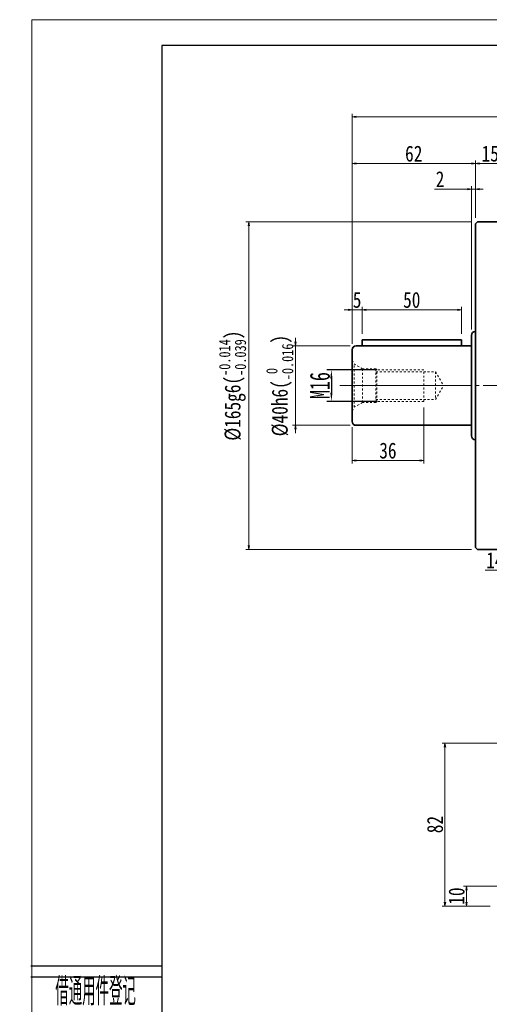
# Model space of a CAD drawing. Header units: millimetres. Extents: x -6 to 1098, y 0 to 776.
# Tile 2 of 7: x -6 to 230, y 281 to 776. Entities that reach past the tile are written whole.
import ezdxf
from ezdxf.enums import TextEntityAlignment as Align

# ---------------------------------------------------------------- set-up
doc = ezdxf.new("R2010")
doc.units = ezdxf.units.MM
doc.linetypes.add('点画线', pattern=[18, 12, -2, 2, -2])
doc.linetypes.add('虚线', pattern=[2, 1, -1])
doc.layers.add('2细线层', color=4, linetype='Continuous')
doc.layers.add('6文字层', color=3, linetype='Continuous')
for name, color, linetype, lineweight in [('中心线层', 1, '点画线', 18), ('图框_外框线', 7, 'Continuous', 18), ('尺寸线层', 3, 'Continuous', 18), ('粗实线层', 7, 'Continuous', 35)]:
    doc.layers.add(name, color=color, linetype=linetype, lineweight=lineweight)
doc.styles.add('PC_TEXTSTYLE', font='ISOCP.SHX', dxfattribs={"width": 0.707, "bigfont": 'GBCBIG.SHX'})
doc.styles.add('宋体', font='SimSun.ttf', dxfattribs={"width": 0.8})
doc.styles.add('标准', font='SimSun.ttf', dxfattribs={"width": 0.667})
doc.dimstyles.new('a4-1-1.5', dxfattribs={"dimtxt": 4.5, "dimasz": 4.5, "dimexe": 2.25, "dimexo": 0, "dimgap": 0.75, "dimtad": 1, "dimdec": 3, "dimdsep": 46, "dimtxsty": '标准', "dimblk": '_CAXARROW', "dimcen": 0, "dimdle": 9, "dimazin": 2, "dimtfac": 0.707107, "dimtdec": 3, "dimtix": 1, "dimtmove": 2, "dimatfit": 3, "dimfxl": 0, "dimfrac": 2, "dimtolj": 1, "dimarcsym": 0})
doc.dimstyles.new('A水平标注$0', dxfattribs={"dimtxt": 3.5, "dimasz": 2, "dimexe": 1.5, "dimexo": 3, "dimgap": 1.1, "dimtad": 1, "dimtoh": 1, "dimdec": 4, "dimdsep": 46, "dimtxsty": '宋体', "dimblk": 'OPEN', "dimcen": 3, "dimclrd": 3, "dimclre": 3, "dimclrt": 6, "dimadec": 0, "dimazin": 0, "dimtm": 1e-09, "dimtfac": 1, "dimtdec": 4, "dimtix": 1, "dimtmove": 0, "dimatfit": 3, "dimldrblk": 'OPEN', "dimfxl": 0, "dimlwd": 13, "dimlwe": 13, "dimarcsym": 0})

# ---------------------------------------------------------------- blocks, each defined once
blk = doc.blocks.new('_Open')
at = {"color": 0, "linetype": 'ByBlock', "lineweight": -2}
for p, q in [((-1, 0.17), (0, 0)), ((-1, -0.17), (0, 0)), ((0, 0), (-1, 0))]:
    blk.add_line(p, q, dxfattribs=at)
blk = doc.blocks.new('*D12')
at = {"layer": 'Defpoints', "color": 0, "transparency": 16777216}
for p in [(253.08, 497.03), (393.08, 499.07), (393.08, 493.76)]:
    blk.add_point(p, dxfattribs=at)
at = {"layer": '尺寸线层', "color": 3, "lineweight": 13, "transparency": 16777216}
for p, q in [((253.08, 499.07), (227.98, 499.07)), ((253.08, 500.03), (253.08, 500.57)), ((391.08, 499.07), (255.08, 499.07)), ((393.08, 496.76), (393.08, 500.57))]:
    blk.add_line(p, q, dxfattribs=at)
at = {"layer": '尺寸线层', "color": 3, "lineweight": 13, "transparency": 16777216, "xscale": 2, "yscale": 2, "zscale": 2, "rotation": 180}
blk.add_blockref('_Open', (253.08, 499.07), dxfattribs=at)
at = {"layer": '尺寸线层', "color": 3, "lineweight": 13, "transparency": 16777216, "xscale": 2, "yscale": 2, "zscale": 2}
blk.add_blockref('_Open', (393.08, 499.07), dxfattribs=at)
at = {"layer": '尺寸线层', "color": 6, "transparency": 16777216, "insert": (235.09, 504.07), "char_height": 8, "attachment_point": 5, "style": '宋体'}
blk.add_mtext('140', dxfattribs=at)
blk = doc.blocks.new('m16螺纹中心孔_7')
at = {"layer": '中心线层', "linetype": '点画线', "lineweight": 18}
blk.add_line((49.71, 0), (-4.25, 0), dxfattribs=at)
at = {"layer": '粗实线层', "color": 6, "linetype": '虚线', "lineweight": 18}
for p, q in [((0, -12.65), (0, 12.65)), ((0, 12.65), (0.99, 10.93)), ((5.2, 8.5), (0.99, 10.93)), ((0.99, -10.93), (0.99, 10.93)), ((12, 8.5), (5.2, 8.5)), ((5.2, -8.5), (5.2, 8.5)), ((12.5, 8), (12, 8.5)), ((12, -8.5), (12, 8.5)), ((12, 7), (42, 7)), ((36, 8), (12.5, 8)), ((12.5, -8), (12.5, 8)), ((36, -8), (36, 8)), ((42, 7), (46.04, 0)), ((42, 7), (42, -7)), ((42, -7), (46.04, 0)), ((5.2, -8.5), (0.99, -10.93)), ((12, -8.5), (5.2, -8.5)), ((12, -7), (42, -7)), ((12.5, -8), (12, -8.5)), ((36, -8), (12.5, -8)), ((0, -12.65), (0.99, -10.93))]:
    blk.add_line(p, q, dxfattribs=at)
blk = doc.blocks.new('*D14')
at = {"layer": 'Defpoints', "color": 0, "transparency": 16777216}
for p in [(223.08, 703.81), (238.08, 677.06), (223.08, 673.56)]:
    blk.add_point(p, dxfattribs=at)
at = {"layer": '尺寸线层', "color": 3, "lineweight": 13, "transparency": 16777216}
for p, q in [((223.08, 676.56), (223.08, 705.31)), ((238.08, 680.06), (238.08, 705.31)), ((236.08, 703.81), (225.08, 703.81))]:
    blk.add_line(p, q, dxfattribs=at)
at = {"layer": '尺寸线层', "color": 3, "lineweight": 13, "transparency": 16777216, "xscale": 2, "yscale": 2, "zscale": 2, "rotation": 180}
blk.add_blockref('_Open', (223.08, 703.81), dxfattribs=at)
at = {"layer": '尺寸线层', "color": 3, "lineweight": 13, "transparency": 16777216, "xscale": 2, "yscale": 2, "zscale": 2}
blk.add_blockref('_Open', (238.08, 703.81), dxfattribs=at)
at = {"layer": '尺寸线层', "color": 6, "transparency": 16777216, "insert": (230.58, 708.81), "char_height": 8, "attachment_point": 5, "style": '宋体'}
blk.add_mtext('15', dxfattribs=at)
blk = doc.blocks.new('*D16')
at = {"layer": 'Defpoints', "color": 0, "transparency": 16777216}
for p in [(161.08, 703.81), (223.08, 673.56), (161.08, 610.06)]:
    blk.add_point(p, dxfattribs=at)
at = {"layer": '尺寸线层', "color": 3, "lineweight": 13, "transparency": 16777216}
for p, q in [((161.08, 613.06), (161.08, 705.31)), ((223.08, 676.56), (223.08, 705.31)), ((221.08, 703.81), (163.08, 703.81))]:
    blk.add_line(p, q, dxfattribs=at)
at = {"layer": '尺寸线层', "color": 3, "lineweight": 13, "transparency": 16777216, "xscale": 2, "yscale": 2, "zscale": 2, "rotation": 180}
blk.add_blockref('_Open', (161.08, 703.81), dxfattribs=at)
at = {"layer": '尺寸线层', "color": 3, "lineweight": 13, "transparency": 16777216, "xscale": 2, "yscale": 2, "zscale": 2}
blk.add_blockref('_Open', (223.08, 703.81), dxfattribs=at)
at = {"layer": '尺寸线层', "color": 6, "transparency": 16777216, "insert": (192.08, 708.81), "char_height": 8, "attachment_point": 5, "style": '宋体'}
blk.add_mtext('62', dxfattribs=at)
blk = doc.blocks.new('*D17')
at = {"layer": 'Defpoints', "color": 0, "transparency": 16777216}
for p in [(221.08, 690.97), (223.08, 673.56), (221.08, 617.31)]:
    blk.add_point(p, dxfattribs=at)
at = {"layer": '尺寸线层', "color": 3, "lineweight": 13, "transparency": 16777216}
for p, q in [((219.08, 690.97), (202.53, 690.97)), ((221.08, 620.31), (221.08, 692.47)), ((223.08, 690.97), (221.08, 690.97)), ((223.08, 676.56), (223.08, 692.47)), ((225.08, 690.97), (227.08, 690.97))]:
    blk.add_line(p, q, dxfattribs=at)
at = {"layer": '尺寸线层', "color": 3, "lineweight": 13, "transparency": 16777216, "xscale": 2, "yscale": 2, "zscale": 2}
blk.add_blockref('_Open', (221.08, 690.97), dxfattribs=at)
at = {"layer": '尺寸线层', "color": 3, "lineweight": 13, "transparency": 16777216, "xscale": 2, "yscale": 2, "zscale": 2, "rotation": 180}
blk.add_blockref('_Open', (223.08, 690.97), dxfattribs=at)
at = {"layer": '尺寸线层', "color": 6, "transparency": 16777216, "insert": (205.3, 695.97), "char_height": 8, "attachment_point": 5, "style": '宋体'}
blk.add_mtext('2', dxfattribs=at)
blk = doc.blocks.new('*D20')
at = {"layer": 'Defpoints', "color": 0, "transparency": 16777216}
for p in [(161.08, 727.4), (161.08, 610.06), (485.08, 610.06)]:
    blk.add_point(p, dxfattribs=at)
at = {"layer": '尺寸线层', "color": 3, "lineweight": 13, "transparency": 16777216}
for p, q in [((161.08, 613.06), (161.08, 728.9)), ((485.08, 613.06), (485.08, 728.9)), ((483.08, 727.4), (163.08, 727.4))]:
    blk.add_line(p, q, dxfattribs=at)
at = {"layer": '尺寸线层', "color": 3, "lineweight": 13, "transparency": 16777216, "xscale": 2, "yscale": 2, "zscale": 2, "rotation": 180}
blk.add_blockref('_Open', (161.08, 727.4), dxfattribs=at)
at = {"layer": '尺寸线层', "color": 3, "lineweight": 13, "transparency": 16777216, "xscale": 2, "yscale": 2, "zscale": 2}
blk.add_blockref('_Open', (485.08, 727.4), dxfattribs=at)
at = {"layer": '尺寸线层', "color": 6, "transparency": 16777216, "insert": (323.08, 732.4), "char_height": 8, "attachment_point": 5, "style": '宋体'}
blk.add_mtext('324', dxfattribs=at)
blk = doc.blocks.new('*D21')
at = {"layer": 'Defpoints', "color": 0, "transparency": 16777216}
for p in [(163.08, 612.06), (132.64, 572.06), (163.08, 572.06)]:
    blk.add_point(p, dxfattribs=at)
at = {"layer": '尺寸线层', "color": 3, "lineweight": 13, "transparency": 16777216}
for p, q in [((132.64, 614.06), (132.64, 616.06)), ((160.08, 612.06), (131.14, 612.06)), ((132.64, 612.06), (132.64, 572.06)), ((160.08, 572.06), (131.14, 572.06)), ((132.64, 570.06), (132.64, 568.06))]:
    blk.add_line(p, q, dxfattribs=at)
at = {"layer": '尺寸线层', "color": 3, "lineweight": 13, "transparency": 16777216, "xscale": 2, "yscale": 2, "zscale": 2}
for p, rotation in [((132.64, 612.06), 270), ((132.64, 572.06), 90)]:
    blk.add_blockref('_Open', p, dxfattribs=dict(at, rotation=rotation))
at = {"layer": '尺寸线层', "color": 6, "transparency": 16777216, "insert": (124.66, 592.06), "char_height": 8, "attachment_point": 5, "rotation": 90, "style": '宋体'}
blk.add_mtext('{\\A1;\\A1;%%C40h6({\\H0.707107x;\\S 0^ -0.016;})}', dxfattribs=at)
blk = doc.blocks.new('*D22')
at = {"layer": 'Defpoints', "color": 0, "transparency": 16777216}
for p in [(224.08, 674.56), (109.16, 509.56), (224.08, 509.56)]:
    blk.add_point(p, dxfattribs=at)
at = {"layer": '尺寸线层', "color": 3, "lineweight": 13, "transparency": 16777216}
for p, q in [((221.08, 674.56), (107.66, 674.56)), ((109.16, 672.56), (109.16, 511.56)), ((221.08, 509.56), (107.66, 509.56))]:
    blk.add_line(p, q, dxfattribs=at)
at = {"layer": '尺寸线层', "color": 3, "lineweight": 13, "transparency": 16777216, "xscale": 2, "yscale": 2, "zscale": 2}
for p, rotation in [((109.16, 674.56), 90), ((109.16, 509.56), 270)]:
    blk.add_blockref('_Open', p, dxfattribs=dict(at, rotation=rotation))
at = {"layer": '尺寸线层', "color": 6, "transparency": 16777216, "insert": (100.93, 592.06), "char_height": 8, "attachment_point": 5, "rotation": 90, "style": '宋体'}
blk.add_mtext('{\\A1;\\A1;%%C165g6({\\H0.707107x;\\S-0.014^ -0.039;})}', dxfattribs=at)
blk = doc.blocks.new('_CAXARROW')
blk.add_hatch(color=0).paths.add_polyline_path([(0, 0), (-1, 0.125), (-1, -0.125)], flags=0)
blk = doc.blocks.new('*D23')
at = {"layer": 'Defpoints', "color": 0, "transparency": 16777216}
for p in [(173.58, 600.06), (150.65, 584.06), (173.58, 584.06)]:
    blk.add_point(p, dxfattribs=at)
at = {"layer": '尺寸线层', "color": 0, "lineweight": -2, "transparency": 16777216}
for p, q in [((173.58, 600.06), (148.4, 600.06)), ((150.65, 595.56), (150.65, 588.56)), ((173.58, 584.06), (148.4, 584.06))]:
    blk.add_line(p, q, dxfattribs=at)
at = {"layer": '尺寸线层', "color": 0, "lineweight": -2, "transparency": 16777216, "xscale": 4.5, "yscale": 4.5, "zscale": 4.5}
for p, rotation in [((150.65, 600.06), 90), ((150.65, 584.06), 270)]:
    blk.add_blockref('_CAXARROW', p, dxfattribs=dict(at, rotation=rotation))
at = {"layer": '尺寸线层', "color": 0, "transparency": 16777216, "insert": (144.9, 592.06), "char_height": 10, "attachment_point": 5, "rotation": 90, "style": '标准'}
blk.add_mtext('\\A1;M16', dxfattribs=at)
blk = doc.blocks.new('*D24')
at = {"layer": 'Defpoints', "color": 0, "transparency": 16777216}
for p in [(197.08, 584.06), (161.08, 574.06), (197.08, 554.31)]:
    blk.add_point(p, dxfattribs=at)
at = {"layer": '尺寸线层', "color": 3, "lineweight": 13, "transparency": 16777216}
for p, q in [((197.08, 581.06), (197.08, 552.81)), ((161.08, 571.06), (161.08, 552.81)), ((163.08, 554.31), (195.08, 554.31))]:
    blk.add_line(p, q, dxfattribs=at)
at = {"layer": '尺寸线层', "color": 3, "lineweight": 13, "transparency": 16777216, "xscale": 2, "yscale": 2, "zscale": 2, "rotation": 180}
blk.add_blockref('_Open', (161.08, 554.31), dxfattribs=at)
at = {"layer": '尺寸线层', "color": 3, "lineweight": 13, "transparency": 16777216, "xscale": 2, "yscale": 2, "zscale": 2}
blk.add_blockref('_Open', (197.08, 554.31), dxfattribs=at)
at = {"layer": '尺寸线层', "color": 6, "transparency": 16777216, "insert": (179.08, 559.31), "char_height": 8, "attachment_point": 5, "style": '宋体'}
blk.add_mtext('36', dxfattribs=at)
blk = doc.blocks.new('*D25')
at = {"layer": 'Defpoints', "color": 0, "transparency": 16777216}
for p in [(166.08, 630.17), (166.08, 615.06), (161.08, 610.06)]:
    blk.add_point(p, dxfattribs=at)
at = {"layer": '尺寸线层', "color": 3, "lineweight": 13, "transparency": 16777216}
for p, q in [((159.08, 630.17), (157.08, 630.17)), ((161.08, 613.06), (161.08, 631.67)), ((161.08, 630.17), (166.08, 630.17)), ((166.08, 618.06), (166.08, 631.67)), ((168.08, 630.17), (170.08, 630.17))]:
    blk.add_line(p, q, dxfattribs=at)
at = {"layer": '尺寸线层', "color": 3, "lineweight": 13, "transparency": 16777216, "xscale": 2, "yscale": 2, "zscale": 2}
blk.add_blockref('_Open', (161.08, 630.17), dxfattribs=at)
at = {"layer": '尺寸线层', "color": 3, "lineweight": 13, "transparency": 16777216, "xscale": 2, "yscale": 2, "zscale": 2, "rotation": 180}
blk.add_blockref('_Open', (166.08, 630.17), dxfattribs=at)
at = {"layer": '尺寸线层', "color": 6, "transparency": 16777216, "insert": (163.58, 635.17), "char_height": 8, "attachment_point": 5, "style": '宋体'}
blk.add_mtext('5', dxfattribs=at)
blk = doc.blocks.new('*D26')
at = {"layer": 'Defpoints', "color": 0, "transparency": 16777216}
for p in [(216.08, 630.17), (166.08, 615.06), (216.08, 615.06)]:
    blk.add_point(p, dxfattribs=at)
at = {"layer": '尺寸线层', "color": 3, "lineweight": 13, "transparency": 16777216}
for p, q in [((166.08, 618.06), (166.08, 631.67)), ((168.08, 630.17), (214.08, 630.17)), ((216.08, 618.06), (216.08, 631.67))]:
    blk.add_line(p, q, dxfattribs=at)
at = {"layer": '尺寸线层', "color": 3, "lineweight": 13, "transparency": 16777216, "xscale": 2, "yscale": 2, "zscale": 2, "rotation": 180}
blk.add_blockref('_Open', (166.08, 630.17), dxfattribs=at)
at = {"layer": '尺寸线层', "color": 3, "lineweight": 13, "transparency": 16777216, "xscale": 2, "yscale": 2, "zscale": 2}
blk.add_blockref('_Open', (216.08, 630.17), dxfattribs=at)
at = {"layer": '尺寸线层', "color": 6, "transparency": 16777216, "insert": (191.08, 635.17), "char_height": 8, "attachment_point": 5, "style": '宋体'}
blk.add_mtext('50', dxfattribs=at)
blk = doc.blocks.new('*D45')
at = {"layer": 'Defpoints', "color": 0, "transparency": 16777216}
for p in [(265.93, 340.06), (218.66, 330.06), (233.58, 330.06)]:
    blk.add_point(p, dxfattribs=at)
at = {"layer": '尺寸线层', "color": 3, "lineweight": 13, "transparency": 16777216}
for p, q in [((262.93, 340.06), (217.16, 340.06)), ((218.66, 338.06), (218.66, 332.06)), ((230.58, 330.06), (217.16, 330.06))]:
    blk.add_line(p, q, dxfattribs=at)
at = {"layer": '尺寸线层', "color": 3, "lineweight": 13, "transparency": 16777216, "xscale": 2, "yscale": 2, "zscale": 2}
for p, rotation in [((218.66, 340.06), 90), ((218.66, 330.06), 270)]:
    blk.add_blockref('_Open', p, dxfattribs=dict(at, rotation=rotation))
at = {"layer": '尺寸线层', "color": 6, "transparency": 16777216, "insert": (213.66, 335.06), "char_height": 8, "attachment_point": 5, "rotation": 90, "style": '宋体'}
blk.add_mtext('10', dxfattribs=at)
blk = doc.blocks.new('*D46')
at = {"layer": 'Defpoints', "color": 0, "transparency": 16777216}
for p in [(305.58, 412.06), (207.8, 330.06), (233.58, 330.06)]:
    blk.add_point(p, dxfattribs=at)
at = {"layer": '尺寸线层', "color": 3, "lineweight": 13, "transparency": 16777216}
for p, q in [((302.58, 412.06), (206.3, 412.06)), ((207.8, 410.06), (207.8, 332.06)), ((230.58, 330.06), (206.3, 330.06))]:
    blk.add_line(p, q, dxfattribs=at)
at = {"layer": '尺寸线层', "color": 3, "lineweight": 13, "transparency": 16777216, "xscale": 2, "yscale": 2, "zscale": 2}
for p, rotation in [((207.8, 412.06), 90), ((207.8, 330.06), 270)]:
    blk.add_blockref('_Open', p, dxfattribs=dict(at, rotation=rotation))
at = {"layer": '尺寸线层', "color": 6, "transparency": 16777216, "insert": (202.8, 371.06), "char_height": 8, "attachment_point": 5, "rotation": 90, "style": '宋体'}
blk.add_mtext('82', dxfattribs=at)

msp = doc.modelspace()

# ---------------------------------------------------------------- linework, layer by layer
at = {"layer": '2细线层'}
for p, q in [((-0.50853, 299.97338), (65.34342, 299.97338)), ((-0.50853, 294.34779), (65.34342, 294.34779))]:
    msp.add_line(p, q, dxfattribs=at)
at = {"layer": '中心线层'}
msp.add_line((154.95525, 592.05745), (491.20997, 592.05745), dxfattribs=at)
at = {"layer": '图框_外框线', "color": 3}
msp.add_lwpolyline([(0, 0), (1097.76949, 0), (1097.76949, 776.27985), (0, 776.27985)], close=True, dxfattribs=at)
at = {"layer": '图框_外框线', "color": 3, "lineweight": 25}
msp.add_lwpolyline([(65.34342, 13.06868), (1084.7008, 13.06868), (1084.7008, 763.21117), (65.34342, 763.21117)], close=True, dxfattribs=at)
at = {"layer": '粗实线层'}
for p, q in [((224.08261, 674.55745), (223.08261, 673.55745)), ((238.08261, 674.55745), (224.08261, 674.55745)), ((223.08261, 673.55745), (223.08261, 510.55745)), ((166.08261, 615.05745), (166.08261, 612.05745)), ((166.08261, 615.05745), (216.08261, 615.05745)), ((216.08261, 615.05745), (216.08261, 612.05745)), ((221.08261, 617.30745), (221.08261, 566.80745)), ((161.08261, 610.05745), (161.08261, 574.05745)), ((163.08261, 612.05745), (221.08261, 612.05745)), ((163.08261, 572.05745), (221.08261, 572.05745)), ((223.08261, 510.55745), (224.08261, 509.55745)), ((238.08261, 509.55745), (224.08261, 509.55745))]:
    msp.add_line(p, q, dxfattribs=at)
for centre, start, end in [((223.08261, 617.30745), 90, 180), ((163.08261, 610.05745), 90, 180), ((163.08261, 574.05745), 180, 270), ((223.08261, 566.80745), 180, 270)]:
    msp.add_arc(centre, 2, start, end, dxfattribs=at)

# ---------------------------------------------------------------- block references
msp.add_blockref('m16螺纹中心孔_7', (161.08261, 592.05745), dxfattribs=at)

# ---------------------------------------------------------------- texts
at = {"layer": '6文字层', "color": 3, "style": 'PC_TEXTSTYLE', "width": 0.667}
msp.add_text('借通用件登记', height=14.063955, dxfattribs=at).set_placement((32.06035, 287.68875), align=Align.MIDDLE)

# ---------------------------------------------------------------- dimensions: what is measured, and where the dimension line sits
at = {"layer": '尺寸线层'}
for base, p1, p2, picture, middle in [((161.08261, 727.40397), (485.08261, 610.05745), (161.08261, 610.05745), '*D20', (323.08261, 732.40397)), ((161.08261, 703.80897), (223.08261, 673.55745), (161.08261, 610.05745), '*D16', (192.08261, 708.80897)), ((223.08261, 703.80897), (238.08261, 677.05745), (223.08261, 673.55745), '*D14', (230.58261, 708.80897)), ((166.08261, 630.16827), (161.08261, 610.05745), (166.08261, 615.05745), '*D25', (163.58261, 635.16827))]:
    dim = msp.add_linear_dim(base=base, p1=p1, p2=p2, dimstyle='A水平标注$0', override={"dimtxt": 8, "dimgap": 1, "dimtfill": 0}, dxfattribs=at)
    dim.commit()
    dim.dimension.update_dxf_attribs({"geometry": picture, "text_midpoint": middle})
for base, p1, p2, picture, middle in [((221.08261, 690.96647), (223.08261, 673.55745), (221.08261, 617.30745), '*D17', (205.29656, 690.96647)), ((393.08283, 499.07495), (253.08283, 497.03116), (393.08283, 493.75771), '*D12', (235.08941, 499.07495))]:
    dim = msp.add_linear_dim(base=base, p1=p1, p2=p2, dimstyle='A水平标注$0', override={"dimtxt": 8, "dimgap": 1, "dimtfill": 0}, dxfattribs=at)
    dim.commit()
    dim.dimension.update_dxf_attribs({"geometry": picture, "text_midpoint": middle, "dimtype": 160})
for base, p1, p2, text, picture, middle in [((109.16324, 509.55745), (224.08261, 674.55745), (224.08261, 509.55745), '{\\A1;\\A1;%%C165g6({\\H0.707107x;\\S-0.014^ -0.039;})}', '*D22', (100.93021, 592.05745)), ((132.63724, 572.05745), (163.08261, 612.05745), (163.08261, 572.05745), '{\\A1;\\A1;%%C40h6({\\H0.707107x;\\S 0^ -0.016;})}', '*D21', (124.65656, 592.05745))]:
    dim = msp.add_linear_dim(base=base, p1=p1, p2=p2, angle=270, text=text, dimstyle='A水平标注$0', override={"dimtxt": 8, "dimgap": 1, "dimtfill": 0}, dxfattribs=at)
    dim.commit()
    dim.dimension.update_dxf_attribs({"geometry": picture, "text_midpoint": middle})
for base, p1, p2, angle, dimstyle, override, picture, middle in [((216.08261, 630.16827), (166.08261, 615.05745), (216.08261, 615.05745), 0, 'A水平标注$0', {"dimtxt": 8, "dimgap": 1, "dimtfill": 0}, '*D26', (191.08261, 635.16827)), ((150.64578, 584.05745), (173.58261, 600.05745), (173.58261, 584.05745), 270, 'a4-1-1.5', {"dimtxt": 10, "dimpost": 'M<>', "dimsah": 1, "dimtfac": 1, "dimtfill": 0, "dimtzin": 8}, '*D23', (144.89578, 592.05745)), ((197.08261, 554.31472), (161.08261, 574.05745), (197.08261, 584.05745), 0, 'A水平标注$0', {"dimtxt": 8, "dimgap": 1, "dimtfill": 0}, '*D24', (179.08261, 559.31472)), ((207.802, 330.05745), (305.58283, 412.05745), (233.58283, 330.05745), 90, 'A水平标注$0', {"dimtxt": 8, "dimgap": 1, "dimtfill": 0}, '*D46', (202.802, 371.05745))]:
    dim = msp.add_linear_dim(base=base, p1=p1, p2=p2, angle=angle, dimstyle=dimstyle, override=override, dxfattribs=at)
    dim.commit()
    dim.dimension.update_dxf_attribs({"geometry": picture, "text_midpoint": middle})
dim = msp.add_linear_dim(base=(218.66228, 330.05745), p1=(265.93283, 340.05745), p2=(233.58283, 330.05745), angle=90, dimstyle='A水平标注$0', override={"dimtxt": 8, "dimgap": 1, "dimtfill": 0}, dxfattribs=at)
dim.commit()
dim.dimension.update_dxf_attribs({"geometry": '*D45', "text_midpoint": (218.66228, 335.05745), "dimtype": 160})

doc.saveas('drawing.dxf')
